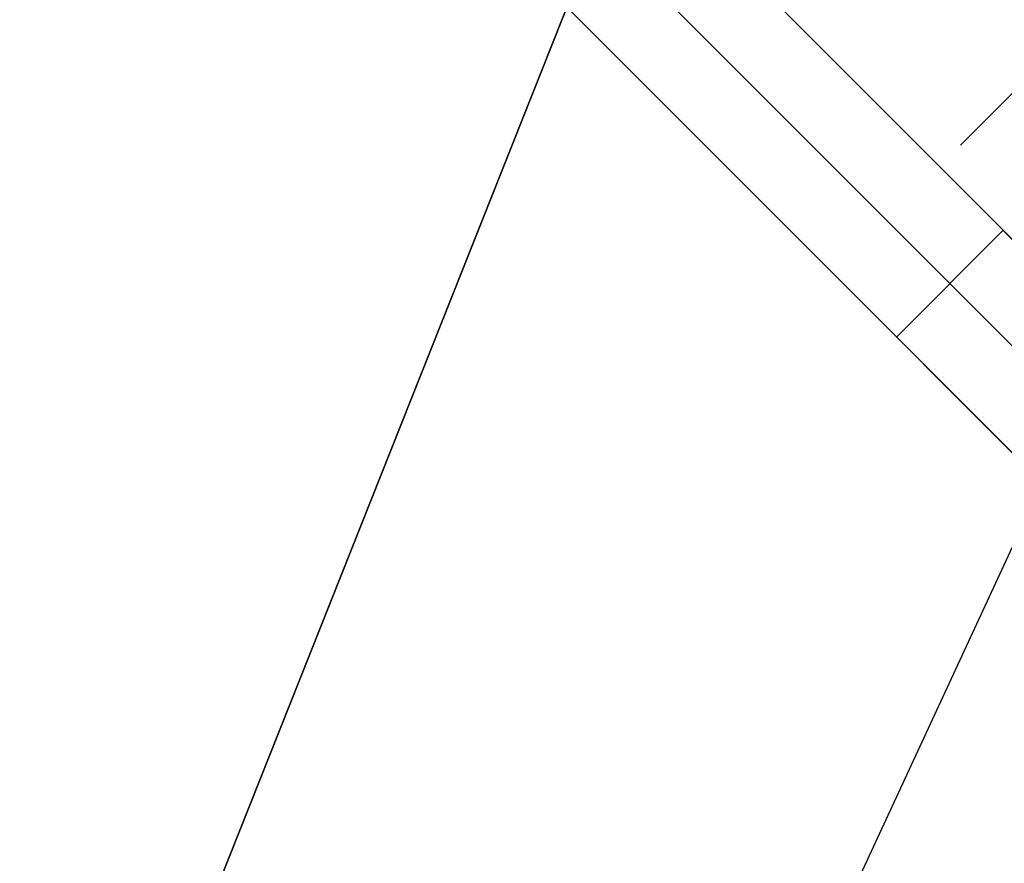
# Model space of a CAD drawing. Header units: millimetres. Extents: x -630 to 192, y -7 to 1615.
# Tile 222 of 249: x 139 to 149, y 1542 to 1550. Entities that reach past the tile are written whole.
import ezdxf

# ---------------------------------------------------------------- set-up
doc = ezdxf.new("R2010")
doc.units = ezdxf.units.MM
doc.header["$MEASUREMENT"] = 0
doc.layers.add('OVIDIO 160x80x72h', color=7, linetype='Continuous')

msp = doc.modelspace()

# ---------------------------------------------------------------- linework, layer by layer
at = {"layer": 'OVIDIO 160x80x72h', "extrusion": (-0.202852, -0.108979, 0.973126)}
for points in [[(-1333.5408, 1044.8903), (-1333.5408, 884.2344)], [(-1333.5408, 884.2344), (-1333.5408, 1044.8903)], [(-1333.2453, 1044.8903), (-1333.2453, 884.2344)], [(-1332.9499, 884.2344), (-1332.9499, 1044.8903)], [(-1332.9499, 1044.8903), (-1332.9499, 884.2344)]]:
    msp.add_lwpolyline(points, dxfattribs=at)
at = {"layer": 'OVIDIO 160x80x72h', "extrusion": (-0.235702, -0.235702, 0.942809)}
for points in [[(-1008.0272, 1310.2758), (-1008.0272, 1419.3536)], [(-1007.0785, 1419.3536), (-1007.0785, 1310.2758)], [(-1005.1811, 1310.2758), (-1005.1811, 1419.3536)], [(-1004.2324, 1419.3536), (-1004.2324, 1310.2758)], [(-973.1478, 1372.8892), (-973.1478, 1267.4812)]]:
    msp.add_lwpolyline(points, dxfattribs=at)
at = {"layer": 'OVIDIO 160x80x72h', "extrusion": (-0.108979, -0.202852, 0.973126)}
for points in [[(-593.8948, 1609.3524), (-593.8948, 1448.6965)], [(-593.8948, 1448.6965), (-593.8948, 1609.3524)], [(-593.5994, 1609.3524), (-593.5994, 1448.6965)], [(-593.3039, 1448.6965), (-593.3039, 1609.3524)], [(-593.3039, 1609.3524), (-593.3039, 1448.6965)]]:
    msp.add_lwpolyline(points, dxfattribs=at)
at = {"layer": 'OVIDIO 160x80x72h', "extrusion": (-0.046296, -0.021464, 0.998697)}
for points in [[(-1376.1669, 735.2648), (-1376.1669, 835.776)], [(-1374.6807, 734.2965), (-1374.6807, 835.601)]]:
    msp.add_lwpolyline(points, dxfattribs=at)
at = {"layer": 'OVIDIO 160x80x72h'}
for points in [[(148.5187, 1549.1276), (184.71, 1585.3189)], [(153.5744, 1543.6476), (144.3116, 1552.9104)], [(144.3116, 1552.9104), (153.5744, 1543.6476)], [(153.0441, 1543.1173), (143.7812, 1552.3801)], [(152.5137, 1542.587), (143.2509, 1551.8498)], [(143.2509, 1551.8498), (152.5137, 1542.587)], [(148.943, 1548.279), (147.8823, 1547.2183)]]:
    msp.add_lwpolyline(points, dxfattribs=at)
at = {"layer": 'OVIDIO 160x80x72h', "extrusion": (-0.265352, 0.881274, -0.39108)}
msp.add_lwpolyline([(-611.3078, 1223.6265), (-566.9949, 1166.0714)], dxfattribs=at)
at = {"layer": 'OVIDIO 160x80x72h', "extrusion": (-0.108986, -0.202861, 0.973124)}
for points in [[(-595.7355, 1592.735), (-595.7355, 1535.3539)], [(-595.7355, 1535.3539), (-595.7355, 1592.735)]]:
    msp.add_lwpolyline(points, dxfattribs=at)
at = {"layer": 'OVIDIO 160x80x72h', "extrusion": (-0.108989, -0.202866, 0.973122)}
for points in [[(-595.0255, 1535.3549), (-595.0255, 1592.736)], [(-594.3125, 1535.3549), (-594.3125, 1592.736)], [(-594.3125, 1592.736), (-594.3125, 1535.3549)]]:
    msp.add_lwpolyline(points, dxfattribs=at)
at = {"layer": 'OVIDIO 160x80x72h', "extrusion": (-0.021464, -0.046296, 0.998697)}
for points in [[(-514.7015, 1425.8005), (-514.7015, 1527.1032)], [(-513.2156, 1426.7643), (-513.2156, 1527.2774)]]:
    msp.add_lwpolyline(points, dxfattribs=at)
at = {"layer": 'OVIDIO 160x80x72h', "extrusion": (0.881274, -0.265352, -0.39108)}
msp.add_lwpolyline([(1503.6417, 484.1445), (1547.9546, 541.6996)], dxfattribs=at)
at = {"layer": 'OVIDIO 160x80x72h', "extrusion": (-0.015219, 0.015219, 0.999768)}
for points in [[(153.5546, 1543.5064), (144.177, 1552.8818)], [(152.494, 1542.4457), (143.1165, 1551.821)], [(153.5545, 1543.5065), (153.5597, 1543.5014), (153.565, 1543.4965), (153.5705, 1543.4917), (153.576, 1543.487), (153.5817, 1543.4824), (153.5876, 1543.4779), (153.5936, 1543.4736), (153.5996, 1543.4694), (153.6058, 1543.4653), (153.6122, 1543.4614), (153.6186, 1543.4577), (153.6251, 1543.4541), (153.6317, 1543.4507), (153.6384, 1543.4474), (153.6452, 1543.4443), (153.652, 1543.4414), (153.659, 1543.4386), (153.666, 1543.436), (153.673, 1543.4336), (153.6801, 1543.4314), (153.6872, 1543.4293), (153.6944, 1543.4274), (153.7016, 1543.4257), (153.7089, 1543.4242), (153.7161, 1543.4229), (153.7233, 1543.4218), (153.7306, 1543.4208), (153.7379, 1543.42), (153.7451, 1543.4194), (153.7523, 1543.419), (153.7595, 1543.4187), (153.7667, 1543.4186), (153.7739, 1543.4187), (153.7811, 1543.419), (153.7883, 1543.4194), (153.7955, 1543.42), (153.8028, 1543.4208), (153.81, 1543.4218), (153.8173, 1543.4229), (153.8245, 1543.4242), (153.8317, 1543.4258), (153.8389, 1543.4275), (153.8461, 1543.4293), (153.8533, 1543.4314), (153.8604, 1543.4336), (153.8674, 1543.436), (153.8744, 1543.4386), (153.8813, 1543.4414), (153.8882, 1543.4443), (153.895, 1543.4474), (153.9017, 1543.4507), (153.9083, 1543.4541), (153.9148, 1543.4577), (153.9212, 1543.4615), (153.9275, 1543.4654), (153.9337, 1543.4694), (153.9398, 1543.4736), (153.9458, 1543.478), (153.9516, 1543.4824), (153.9573, 1543.487), (153.9629, 1543.4917), (153.9683, 1543.4965), (153.9736, 1543.5015), (153.9788, 1543.5065)], [(152.494, 1542.4457), (152.5265, 1542.414), (152.5598, 1542.3832), (152.5939, 1542.3531), (152.6287, 1542.3239), (152.6643, 1542.2956), (152.7007, 1542.2682), (152.7377, 1542.2417), (152.7753, 1542.2162), (152.8136, 1542.1917), (152.8524, 1542.1681), (152.8917, 1542.1456), (152.9315, 1542.1241), (152.9718, 1542.1036), (153.0124, 1542.0842), (153.0535, 1542.0659), (153.0948, 1542.0487), (153.1364, 1542.0325), (153.1783, 1542.0175), (153.2204, 1542.0035), (153.2626, 1541.9906), (153.3049, 1541.9788), (153.3473, 1541.9681), (153.3897, 1541.9585), (153.4321, 1541.95), (153.4745, 1541.9425), (153.5168, 1541.936), (153.559, 1541.9306), (153.601, 1541.9263), (153.6428, 1541.9229), (153.6844, 1541.9205), (153.7258, 1541.9191), (153.7669, 1541.9186), (153.8079, 1541.9191), (153.8493, 1541.9205), (153.8909, 1541.9229), (153.9327, 1541.9263), (153.9747, 1541.9307), (154.0169, 1541.9361), (154.0592, 1541.9425), (154.1016, 1541.95), (154.144, 1541.9586), (154.1864, 1541.9682), (154.2288, 1541.979), (154.2711, 1541.9908), (154.3133, 1542.0036), (154.3554, 1542.0176), (154.3973, 1542.0327), (154.4389, 1542.0488), (154.4802, 1542.0661), (154.5212, 1542.0844), (154.5619, 1542.1038), (154.6022, 1542.1243), (154.642, 1542.1458), (154.6813, 1542.1683), (154.7201, 1542.1919), (154.7583, 1542.2164), (154.796, 1542.242), (154.833, 1542.2685), (154.8693, 1542.2959), (154.9049, 1542.3242), (154.9398, 1542.3534), (154.9739, 1542.3835), (155.0071, 1542.4143), (155.0396, 1542.446)]]:
    msp.add_lwpolyline(points, dxfattribs=at)
at = {"layer": 'OVIDIO 160x80x72h', "extrusion": (0.000231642, 0.999884, -0.015217)}
msp.add_lwpolyline([(-145.1856, 23.4465), (-137.7283, 513.2784)], dxfattribs=at)
at = {"layer": 'OVIDIO 160x80x72h', "extrusion": (0.000231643, 0.999884, -0.015217)}
for points in [[(-153.2168, 23.3567), (-143.1136, 686.9824)], [(-143.1136, 686.9824), (-153.2168, 23.3567)], [(-143.5378, 686.9889), (-153.6411, 23.355)], [(-153.6411, 23.355), (-143.5378, 686.9889)]]:
    msp.add_lwpolyline(points, dxfattribs=at)
at = {"layer": 'OVIDIO 160x80x72h', "extrusion": (0.999884, 0.000231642, 0.015217)}
for points in [[(1543.524, -2.4802), (1553.6273, 661.1508)], [(1552.6545, 661.1657), (1542.5507, -2.4988)], [(1542.5507, -2.4988), (1552.6545, 661.1657)], [(1542.0239, -2.4792), (1552.1275, 661.1737)]]:
    msp.add_lwpolyline(points, dxfattribs=at)
at = {"layer": 'OVIDIO 160x80x72h', "extrusion": (0.822072, -0.383311, -0.421035)}
for points in [[(1360.5644, 399.4252), (1467.2963, 384.7408), (1468.0393, 384.6386)], [(1468.0393, 384.6386), (1467.2963, 384.7408), (1360.5644, 399.4252)]]:
    msp.add_lwpolyline(points, dxfattribs=at)
at = {"layer": 'OVIDIO 160x80x72h', "extrusion": (0.999884, 0.000231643, 0.015217)}
for points in [[(1552.6548, 661.1656), (1542.5516, -2.4601)], [(1542.5516, -2.4601), (1552.6548, 661.1656)]]:
    msp.add_lwpolyline(points, dxfattribs=at)
at = {"layer": 'OVIDIO 160x80x72h', "extrusion": (0.052191, 0.121008, 0.991279)}
for points in [[(484.5455, -1378.2358), (484.5455, -1380.9496)], [(484.5455, -1380.9496), (484.5455, -1378.2358)]]:
    msp.add_lwpolyline(points, dxfattribs=at)
at = {"layer": 'OVIDIO 160x80x72h', "extrusion": (0.059039, 0.126731, 0.990179)}
for points in [[(527.3375, -1359.5598), (527.3375, -1356.8424)], [(527.3375, -1356.8424), (527.3375, -1359.5598)]]:
    msp.add_lwpolyline(points, dxfattribs=at)
at = {"layer": 'OVIDIO 160x80x72h', "extrusion": (0.055576, 0.123922, 0.990734)}
msp.add_lwpolyline([(505.9978, -1370.3976), (505.9978, -1367.6823)], dxfattribs=at)
at = {"layer": 'OVIDIO 160x80x72h', "extrusion": (0.045678, 0.114881, 0.992329)}
for points in [[(440.6718, -1401.1638), (440.6718, -1292.248)], [(439.9844, -1401.1638), (439.9844, -1292.249)], [(442.2725, -1398.4511), (442.2725, -1291.5953)], [(442.2725, -1291.5953), (442.2725, -1398.4511)], [(441.8159, -1398.4511), (441.8159, -1291.5953)], [(441.8159, -1291.5953), (441.8159, -1398.4511)]]:
    msp.add_lwpolyline(points, dxfattribs=at)
at = {"layer": 'OVIDIO 160x80x72h', "extrusion": (0.287767, 0.106919, 0.951713)}
for points in [[(1403.954, -410.1376), (1403.954, -434.5322)], [(1403.954, -434.5322), (1403.954, -410.1376)], [(1404.0414, -410.5783), (1404.0414, -434.5322)], [(1404.1288, -411.019), (1404.1288, -434.5323)], [(1404.1288, -434.5323), (1404.1288, -411.019)]]:
    msp.add_lwpolyline(points, dxfattribs=at)
at = {"layer": 'OVIDIO 160x80x72h', "extrusion": (0.000995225, 0.999995, 0.002882)}
for points in [[(-138.8271, 661.6568), (-139.3167, 663.0747)], [(-139.3167, 663.0747), (-138.8271, 661.6568)]]:
    msp.add_lwpolyline(points, dxfattribs=at)
at = {"layer": 'OVIDIO 160x80x72h', "extrusion": (0.000995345, 0.999995, 0.002882)}
msp.add_lwpolyline([(-138.8269, 661.6563), (-139.3165, 663.0741)], dxfattribs=at)
at = {"layer": 'OVIDIO 160x80x72h'}
for points in [[(145.2322, 1552.0924, 667.6288), (144.9573, 1551.4009, 667.7216), (105.4565, 1452.0549, 681.041)], [(105.4565, 1452.0549, 681.041), (144.9573, 1551.4009, 667.7216), (145.2322, 1552.0924, 667.6288)]]:
    msp.add_polyline3d(points, dxfattribs=at)

doc.saveas('drawing.dxf')
